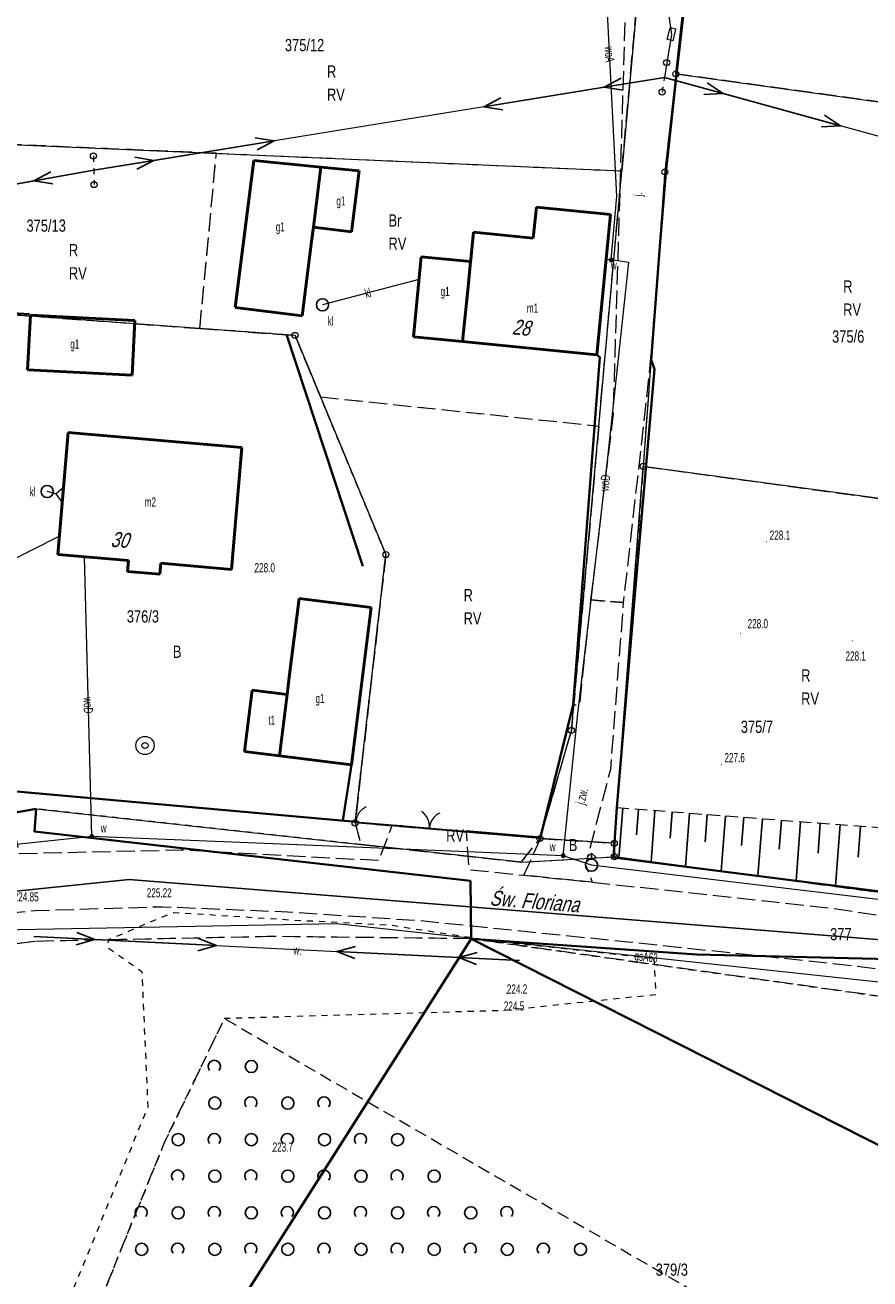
# Model space of a CAD drawing. Header units: metres. Extents: x 6590050 to 6616701, y 5542928 to 5566958.
# Tile 13 of 48: x 6598448 to 6598517, y 5546712 to 5546815. Entities that reach past the tile are written whole.
import ezdxf
from ezdxf.enums import TextEntityAlignment as Align

# ---------------------------------------------------------------- set-up
doc = ezdxf.new("R2010")
doc.units = ezdxf.units.M
doc.header["$MEASUREMENT"] = 0
for name, pattern in [('0.5_0.5', [1, 0.5, -0.5]), ('1.0_0.5', [1.5, 1, -0.5]), ('1.5_0.5', [2, 1.5, -0.5]), ('219-500', [0]), ('egba01_500', [0]), ('egkk-500', [2, 1.5, -0.5]), ('egug-500', [1, 0.5, -0.5]), ('otob_500', [0]), ('otof_500', [0]), ('suep_nn_500', [0]), ('supp_500', [1, 0.5, -0.5])]:
    doc.linetypes.add(name, pattern=pattern)
doc.layers.get('0').update_dxf_attribs({"color": 2, "linetype": 'CONTINUOUS', "lineweight": 5})
for name, color, linetype in [('000 Inne (niezydentyfikowane)', 7, 'CONTINUOUS'), ('202-punkt graniczny', 7, 'CONTINUOUS'), ('203-punkt graniczny', 7, 'CONTINUOUS'), ('209-oznaczenie konturu klasyfikacyjnego', 7, 'CONTINUOUS'), ('210-oznaczenie konturu użytku gruntowego', 7, 'CONTINUOUS'), ('211-numer działki ewidencyjnej', 7, 'CONTINUOUS'), ('217-kontur klasyfikacyjny', 7, 'CONTINUOUS'), ('218-kontur użytku gruntowego', 7, 'CONTINUOUS'), ('219-działka ewidencyjna', 7, 'CONTINUOUS'), ('312-budynek ewidencyjny', 7, 'CONTINUOUS'), ('312-oznaczenie budynku ewidencyjnego-Atr117', 7, 'CONTINUOUS'), ('994-Nazwa ulicy', 7, 'CONTINUOUS'), ('Adres nieruchomości (na budynku)', 7, 'CONTINUOUS'), ('brama', 7, 'CONTINUOUS'), ('furtka', 7, 'CONTINUOUS'), ('Granica arkusza mapy', 7, 'CONTINUOUS'), ('hydrant', 7, 'CONTINUOUS'), ('jezdnia', 7, 'CONTINUOUS'), ('jezdnia-Atr17', 7, 'CONTINUOUS'), ('ogrodzenie trwałe', 7, 'CONTINUOUS'), ('osadnik  szambo', 7, 'CONTINUOUS'), ('osadnik  szambo-Atr17', 7, 'CONTINUOUS'), ('Oś ulicy', 7, 'CONTINUOUS'), ('pikieta naturalna', 7, 'CONTINUOUS'), ('pikieta naturalna-Atr2', 7, 'CONTINUOUS'), ('pikieta sztuczna', 7, 'CONTINUOUS'), ('pikieta sztuczna-Atr2', 7, 'CONTINUOUS'), ('przewód elektroenergetyczny niskiego napięcia', 7, 'CONTINUOUS'), ('przewód elektroenergetyczny podziemny', 7, 'CONTINUOUS'), ('przewód gazowy', 7, 'CONTINUOUS'), ('przewód gazowy-Atr1', 7, 'CONTINUOUS'), ('przewód kanalizacyjny', 7, 'CONTINUOUS'), ('przewód kanalizacyjny-Atr1', 7, 'CONTINUOUS'), ('przewód wodociągowy', 7, 'CONTINUOUS'), ('przewód wodociągowy-Atr1', 7, 'CONTINUOUS'), ('rów melioracyjny (poligon)', 7, 'CONTINUOUS'), ('rów melioracyjny (poligon)-Atr17', 7, 'CONTINUOUS'), ('skarpa nieumocniona', 7, 'CONTINUOUS'), ('studnia zwykła', 7, 'CONTINUOUS'), ('szafa elektroenergetyczna lub kontener', 7, 'CONTINUOUS'), ('słup przewodów napowietrznych', 7, 'CONTINUOUS'), ('zadrzewienie  zakrzewienie', 7, 'CONTINUOUS'), ('zasuwa lub zawór', 7, 'CONTINUOUS'), ('zasuwa lub zawór-Atr17', 7, 'CONTINUOUS')]:
    doc.layers.add(name, color=color, linetype=linetype)
doc.styles.get("Standard").update_dxf_attribs({"font": 'Working1250', "width": 0.75})
doc.linetypes.add('902-500', pattern='A,3.75,0,[1,ksztalty.shx,S=0.5,R=0,X=0,Y=0],3.75', length=7.5)

# ---------------------------------------------------------------- blocks, each defined once
blk = doc.blocks.new('203')
at = {"linetype": 'Continuous', "lineweight": 0}
h = blk.add_hatch(color=0, dxfattribs=at)
edge = h.paths.add_edge_path()
edge.add_arc((0, 0), 0.045, 0, 360)
blk = doc.blocks.new('202')
at = {"color": 0, "linetype": 'Continuous', "lineweight": 0}
blk.add_circle((0, 0), 0.25, dxfattribs=at)
blk = doc.blocks.new('PW01')
at = {"linetype": 'Continuous', "lineweight": 13}
h = blk.add_hatch(color=0, dxfattribs=at)
edge = h.paths.add_edge_path()
edge.add_arc((0, 0), 0.045, 0, 360)
blk = doc.blocks.new('SUWH')
at = {"color": 0, "linetype": 'Continuous'}
for p in [(-0.354, 0.646), (0, 0.5), (0.354, 0.646)]:
    blk.add_line(p, (0, 1), dxfattribs=at)
blk.add_circle((0, 0), 0.5, dxfattribs=at)
blk = doc.blocks.new('US18')
at = {"color": 0, "linetype": 'Continuous', "lineweight": 13}
for p, q in [((-0.5, -0.25), (-0.5, 0.25)), ((-0.5, 0.25), (0.5, 0.25)), ((0.5, -0.25), (0.5, 0.25)), ((-0.5, -0.25), (0.5, -0.25))]:
    blk.add_line(p, q, dxfattribs=at)
blk = doc.blocks.new('SUKM')
at = {"color": 0, "linetype": 'Continuous'}
blk.add_circle((0, 0), 0.5, dxfattribs=at)
blk = doc.blocks.new('US25')
at = {"linetype": 'Continuous', "lineweight": 0}
h = blk.add_hatch(color=0, dxfattribs=at)
edge = h.paths.add_edge_path()
edge.add_arc((0, 0), 0.2, 0, 360)
blk = doc.blocks.new('US13')
at = {"color": 0, "linetype": 'Continuous', "lineweight": 13}
for radius in [0.75, 0.25]:
    blk.add_circle((0, 0), radius, dxfattribs=at)
blk = doc.blocks.new('OTZK1')
at = {"color": 0, "linetype": 'Continuous'}
blk.add_circle((0, 0), 0.5, dxfattribs=at)
blk = doc.blocks.new('OTZK2')
at = {"color": 0, "linetype": 'Continuous'}
blk.add_arc((0, 0), 0.5, 318.85, 221.162, dxfattribs=at)
blk = doc.blocks.new('SM05')
at = {"color": 0, "linetype": 'Continuous', "lineweight": 13}
blk.add_circle((0, 0), 0.25, dxfattribs=at)
blk = doc.blocks.new('SUEP1')
at = {"color": 0, "linetype": 'Continuous'}
for p, q in [((0, 0), (5, 0)), ((5, 0), (3.5, 0.5)), ((5, 0), (3.5, -0.5)), ((5, 0), (15, 0)), ((15, 0), (13.5, 0.5)), ((15, 0), (13.5, -0.5))]:
    blk.add_line(p, q, dxfattribs=at)
blk = doc.blocks.new('OK04')
at = {"color": 0, "linetype": 'Continuous', "lineweight": 0}
blk.add_arc((1.5, 0.001), 1.5, 120, 180, dxfattribs=at)
blk = doc.blocks.new('OK02')
at = {"color": 0, "linetype": 'Continuous', "lineweight": 0}
for centre, start, end in [((-1.5, 0), 0, 60), ((1.5, 0), 120, 180)]:
    blk.add_arc(centre, 1.5, start, end, dxfattribs=at)

msp = doc.modelspace()

# ---------------------------------------------------------------- linework, layer by layer
at = {"layer": '000 Inne (niezydentyfikowane)', "color": 7, "linetype": 'Continuous', "lineweight": 25, "flags": 128}
for points in [[(6598497.08, 5546750.71), (6598496.76, 5546746.59)], [(6598498.36, 5546750.61), (6598498.2, 5546748.52)], [(6598499.72, 5546750.51), (6598499.4, 5546746.26)], [(6598501.13, 5546750.4), (6598500.96, 5546748.24)], [(6598502.56, 5546750.29), (6598502.22, 5546745.9)], [(6598504.01, 5546750.18), (6598503.84, 5546747.95)], [(6598505.5, 5546750.07), (6598505.15, 5546745.53)], [(6598507, 5546749.95), (6598506.83, 5546747.64)], [(6598508.53, 5546749.84), (6598508.17, 5546745.14)], [(6598510.09, 5546749.72), (6598509.91, 5546747.33)], [(6598511.67, 5546749.6), (6598511.3, 5546744.74)], [(6598513.28, 5546749.47), (6598513.1, 5546747.01)], [(6598514.92, 5546749.35), (6598514.54, 5546744.33)], [(6598516.58, 5546749.23), (6598516.39, 5546746.68)]]:
    msp.add_lwpolyline(points, dxfattribs=at)
at = {"layer": '217-kontur klasyfikacyjny', "color": 92, "linetype": 'egkk-500', "lineweight": 18, "flags": 128}
for points in [[(6598497, 5546802.98), (6598498.61, 5546820.91)], [(6598502.5, 5546820.61), (6598501.43, 5546810.94)], [(6598501.43, 5546810.94), (6598500.53, 5546802.9)], [(6598532.47, 5546806.65), (6598501.43, 5546810.94)], [(6598463.74, 5546804.42), (6598439.82, 5546805.45)], [(6598462.38, 5546790.05), (6598463.74, 5546804.42)], [(6598463.74, 5546804.42), (6598497, 5546802.98)], [(6598495.11, 5546782.05), (6598497, 5546802.98)], [(6598500.53, 5546802.9), (6598498.75, 5546778.74)], [(6598447.15, 5546791.17), (6598462.38, 5546790.05)], [(6598462.38, 5546790.05), (6598470.19, 5546789.48)], [(6598470.19, 5546789.48), (6598472.27, 5546784.44)], [(6598472.27, 5546784.44), (6598495.11, 5546782.05)], [(6598472.27, 5546784.44), (6598477.64, 5546771.5)], [(6598495.11, 5546782.05), (6598492.86, 5546757.08)], [(6598498.75, 5546778.74), (6598496.38, 5546747.82)], [(6598498.75, 5546778.74), (6598528.04, 5546774.75)], [(6598477.64, 5546771.5), (6598475.12, 5546749.49)], [(6598492.86, 5546757.08), (6598490.29, 5546748.21)], [(6598490.29, 5546748.21), (6598475.12, 5546749.49)], [(6598475.12, 5546749.49), (6598475.58, 5546747.71)], [(6598475.58, 5546747.71), (6598488.75, 5546746.26)], [(6598488.75, 5546746.26), (6598490.29, 5546748.21)], [(6598490.29, 5546748.21), (6598496.38, 5546747.82)], [(6598496.38, 5546747.82), (6598496.39, 5546746.71)], [(6598496.39, 5546746.71), (6598523.65, 5546743.05)], [(6598448.85, 5546739.77), (6598402.18, 5546733.71)], [(6598468.41, 5546740.17), (6598448.85, 5546739.77)], [(6598484.65, 5546739.99), (6598452.79, 5546689.81)], [(6598484.65, 5546739.99), (6598468.41, 5546740.17)], [(6598555.71, 5546703.98), (6598484.65, 5546739.99)], [(6598518.98, 5546735.15), (6598484.65, 5546739.99)]]:
    msp.add_lwpolyline(points, dxfattribs=at)
at = {"layer": '218-kontur użytku gruntowego', "color": 3, "linetype": 'egug-500', "lineweight": 18, "flags": 128}
for points in [[(6598497, 5546802.98), (6598498.61, 5546820.91)], [(6598502.5, 5546820.61), (6598501.43, 5546810.94)], [(6598501.43, 5546810.94), (6598500.53, 5546802.9)], [(6598532.47, 5546806.65), (6598501.43, 5546810.94)], [(6598463.74, 5546804.42), (6598439.82, 5546805.45)], [(6598462.38, 5546790.05), (6598463.74, 5546804.42)], [(6598463.74, 5546804.42), (6598497, 5546802.98)], [(6598495.11, 5546782.05), (6598497, 5546802.98)], [(6598500.53, 5546802.9), (6598498.75, 5546778.74)], [(6598447.15, 5546791.17), (6598462.38, 5546790.05)], [(6598470.19, 5546789.48), (6598462.38, 5546790.05)], [(6598472.27, 5546784.44), (6598470.19, 5546789.48)], [(6598477.64, 5546771.5), (6598472.27, 5546784.44)], [(6598472.27, 5546784.44), (6598495.11, 5546782.05)], [(6598495.11, 5546782.05), (6598492.86, 5546757.08)], [(6598498.75, 5546778.74), (6598496.38, 5546747.82)], [(6598498.75, 5546778.74), (6598528.04, 5546774.75)], [(6598475.12, 5546749.49), (6598477.64, 5546771.5)], [(6598492.86, 5546757.08), (6598490.29, 5546748.21)], [(6598440.02, 5546749.04), (6598448.95, 5546750.64)], [(6598448.95, 5546750.64), (6598448.82, 5546748.78)], [(6598475.58, 5546747.71), (6598448.95, 5546750.64)], [(6598448.82, 5546748.78), (6598484.58, 5546744.73)], [(6598490.29, 5546748.21), (6598475.12, 5546749.49)], [(6598475.12, 5546749.49), (6598475.58, 5546747.71)], [(6598475.58, 5546747.71), (6598488.75, 5546746.26)], [(6598488.75, 5546746.26), (6598490.29, 5546748.21)], [(6598496.38, 5546747.82), (6598490.29, 5546748.21)], [(6598496.38, 5546747.82), (6598496.39, 5546746.71)], [(6598488.75, 5546746.26), (6598496.39, 5546746.71)], [(6598496.39, 5546746.71), (6598523.65, 5546743.05)], [(6598484.58, 5546744.73), (6598484.63, 5546741.49)], [(6598484.63, 5546741.49), (6598484.65, 5546739.99)], [(6598448.85, 5546739.77), (6598402.18, 5546733.71)], [(6598468.41, 5546740.17), (6598448.85, 5546739.77)], [(6598484.65, 5546739.99), (6598452.79, 5546689.81)], [(6598484.65, 5546739.99), (6598468.41, 5546740.17)], [(6598555.71, 5546703.98), (6598484.65, 5546739.99)], [(6598484.65, 5546739.99), (6598503.16, 5546738.69)], [(6598484.65, 5546739.99), (6598518.98, 5546735.15)], [(6598503.16, 5546738.69), (6598515.16, 5546738.4)], [(6598515.16, 5546738.4), (6598556.26, 5546737.41)]]:
    msp.add_lwpolyline(points, dxfattribs=at)
at = {"layer": '219-działka ewidencyjna', "color": 7, "linetype": '219-500', "lineweight": 18, "flags": 128}
for points in [[(6598501.43, 5546810.94), (6598504.48, 5546838.47)], [(6598498.61, 5546820.91), (6598497, 5546802.98)], [(6598501.43, 5546810.94), (6598500.53, 5546802.9)], [(6598501.43, 5546810.94), (6598532.47, 5546806.65)], [(6598439.82, 5546805.45), (6598497, 5546802.98)], [(6598492.86, 5546757.08), (6598497, 5546802.98)], [(6598500.53, 5546802.9), (6598498.75, 5546778.74)], [(6598470.19, 5546789.48), (6598438.76, 5546791.78)], [(6598470.19, 5546789.48), (6598477.64, 5546771.5)], [(6598496.38, 5546747.82), (6598498.75, 5546778.74)], [(6598528.04, 5546774.75), (6598498.75, 5546778.74)], [(6598475.12, 5546749.49), (6598477.64, 5546771.5)], [(6598490.29, 5546748.21), (6598492.86, 5546757.08)], [(6598448.95, 5546750.64), (6598436.6, 5546748.43)], [(6598448.95, 5546750.64), (6598448.82, 5546748.78)], [(6598448.95, 5546750.64), (6598475.58, 5546747.71)], [(6598484.58, 5546744.73), (6598448.82, 5546748.78)], [(6598490.29, 5546748.21), (6598475.12, 5546749.49)], [(6598488.75, 5546746.26), (6598475.58, 5546747.71)], [(6598496.38, 5546747.82), (6598490.29, 5546748.21)], [(6598496.38, 5546747.82), (6598496.39, 5546746.71)], [(6598488.75, 5546746.26), (6598496.39, 5546746.71)], [(6598523.65, 5546743.05), (6598496.39, 5546746.71)], [(6598484.65, 5546739.99), (6598484.58, 5546744.73)], [(6598452.79, 5546689.81), (6598484.65, 5546739.99)], [(6598503.16, 5546738.69), (6598484.65, 5546739.99)], [(6598484.65, 5546739.99), (6598555.71, 5546703.98)], [(6598503.16, 5546738.69), (6598556.26, 5546737.41)]]:
    msp.add_lwpolyline(points, dxfattribs=at)
at = {"layer": '312-budynek ewidencyjny', "color": 7, "linetype": 'Continuous', "lineweight": 50, "flags": 128}
for points in [[(6598465.28, 5546791.77), (6598466.8, 5546803.82)], [(6598466.8, 5546803.82), (6598472.32, 5546803.28)], [(6598472.32, 5546803.28), (6598471.7, 5546798.36)], [(6598471.7, 5546798.36), (6598472.32, 5546803.28)], [(6598472.32, 5546803.28), (6598475.45, 5546802.97)], [(6598475.45, 5546802.97), (6598474.82, 5546797.97)], [(6598489.74, 5546797.47), (6598489.99, 5546800)], [(6598489.99, 5546800), (6598496.08, 5546799.4)], [(6598496.08, 5546799.4), (6598494.95, 5546787.89)], [(6598471.7, 5546798.36), (6598471.55, 5546797.18)], [(6598474.82, 5546797.97), (6598471.7, 5546798.36)], [(6598471.55, 5546797.18), (6598470.78, 5546791.08)], [(6598484.61, 5546795.7), (6598484.83, 5546797.95)], [(6598484.83, 5546797.95), (6598489.74, 5546797.47)], [(6598479.9, 5546789.37), (6598480.55, 5546795.94)], [(6598480.55, 5546795.94), (6598484.59, 5546795.54)], [(6598484.39, 5546793.46), (6598484.59, 5546795.54)], [(6598484.59, 5546795.54), (6598484.39, 5546793.46)], [(6598484.59, 5546795.54), (6598484.61, 5546795.7)], [(6598483.94, 5546788.97), (6598484.39, 5546793.46)], [(6598484.39, 5546793.46), (6598483.94, 5546788.97)], [(6598448.25, 5546786.65), (6598448.48, 5546791.14)], [(6598448.48, 5546791.14), (6598457.05, 5546790.71)], [(6598470.78, 5546791.08), (6598465.28, 5546791.77)], [(6598457.05, 5546790.71), (6598456.82, 5546786.22)], [(6598483.94, 5546788.97), (6598479.9, 5546789.37)], [(6598494.95, 5546787.89), (6598483.94, 5546788.97)], [(6598456.82, 5546786.22), (6598448.25, 5546786.65)], [(6598450.72, 5546771.52), (6598451.59, 5546781.53)], [(6598451.59, 5546781.53), (6598465.83, 5546780.3)], [(6598465.83, 5546780.3), (6598464.97, 5546770.29)], [(6598456.54, 5546771.02), (6598450.72, 5546771.52)], [(6598456.46, 5546770.12), (6598456.54, 5546771.02)], [(6598459.19, 5546770.79), (6598459.11, 5546769.89)], [(6598464.97, 5546770.29), (6598459.19, 5546770.79)], [(6598459.11, 5546769.89), (6598456.46, 5546770.12)], [(6598469.72, 5546761.45), (6598470.52, 5546767.9)], [(6598470.52, 5546767.9), (6598476.44, 5546767.16)], [(6598476.44, 5546767.16), (6598474.83, 5546754.26)], [(6598469.54, 5546760.01), (6598469.72, 5546761.45)], [(6598466.05, 5546755.36), (6598466.67, 5546760.37)], [(6598466.67, 5546760.37), (6598469.54, 5546760.01)], [(6598468.91, 5546755), (6598469.54, 5546760.01)], [(6598469.54, 5546760.01), (6598468.91, 5546755)], [(6598468.91, 5546755), (6598466.05, 5546755.36)], [(6598474.83, 5546754.26), (6598468.91, 5546755)]]:
    msp.add_lwpolyline(points, dxfattribs=at)
at = {"layer": 'brama', "color": 7, "linetype": 'otob_500', "lineweight": 18, "flags": 128}
msp.add_lwpolyline([(6598478.19, 5546749.34), (6598484.22, 5546748.8)], dxfattribs=at)
at = {"layer": 'furtka', "color": 7, "linetype": 'otof_500', "lineweight": 18, "flags": 128}
msp.add_lwpolyline([(6598475.18, 5546749.57), (6598478.18, 5546749.34)], dxfattribs=at)
at = {"layer": 'Granica arkusza mapy', "color": 94, "linetype": 'egba01_500', "lineweight": 35, "flags": 128}
for points in [[(6598402.93, 5546771.26), (6598402.84, 5546752.33), (6598403.44, 5546744.93), (6598408.45, 5546745), (6598413.22, 5546745.06), (6598419.79, 5546745.15), (6598425.35, 5546745.23), (6598425.3, 5546747.21), (6598436.6, 5546748.43), (6598448.95, 5546750.64), (6598448.82, 5546748.78), (6598484.58, 5546744.73), (6598484.65, 5546739.99), (6598503.16, 5546738.69), (6598556.26, 5546737.41), (6598559.51, 5546737.33), (6598580.22, 5546736.87), (6598619.46, 5546728.09), (6598625.21, 5546726.28), (6598631.8, 5546723.19), (6598657.76, 5546711.28), (6598659.55, 5546710.22), (6598660.11, 5546709.71), (6598663.17, 5546706.96), (6598665.59, 5546703.83), (6598673.26, 5546700.21), (6598673.4, 5546700.14), (6598686.51, 5546692.58), (6598686.67, 5546692.47), (6598699.74, 5546683.89), (6598700.06, 5546681.29), (6598704.45, 5546675.03), (6598709.9, 5546667.04), (6598713.49, 5546663.49), (6598715.81, 5546662.32), (6598721.06, 5546661.97), (6598723.54, 5546662.5), (6598725.76, 5546656.88), (6598728.93, 5546655.42), (6598735.15, 5546655.33), (6598735.28, 5546648.97), (6598738.06, 5546612.75), (6598749.82, 5546581.81), (6598768.84, 5546553.14), (6598774.93, 5546535.66), (6598777.86, 5546520.25), (6598782.3, 5546521.27), (6598782.13, 5546522.43), (6598785.21, 5546523.35), (6598800.17, 5546522.43), (6598814.13, 5546519.78), (6598827.5, 5546517.2), (6598842.07, 5546514.97), (6598856.81, 5546513.4), (6598871.66, 5546512.04), (6598881.55, 5546511.14), (6598884.89, 5546509.45), (6598886.17, 5546508.8), (6598897.83, 5546501.54), (6598935.76, 5546845.75), (6598942.54, 5546901.07), (6598928.23, 5546904.71), (6598914.25, 5546908.39), (6598900.67, 5546911.81), (6598886.64, 5546915.27), (6598873.71, 5546918.44), (6598857.91, 5546922.31), (6598843.28, 5546925.78), (6598830.25, 5546928.98), (6598829.98, 5546927.77), (6598825.5, 5546928.77), (6598789.39, 5546937.46), (6598780.26, 5546939.97), (6598774, 5546940.85), (6598760.25, 5546944.16), (6598743.85, 5546947.84), (6598702.41, 5546958.08), (6598697.19, 5546959.46), (6598666.86, 5546967.19), (6598662.71, 5546968.35), (6598640.32, 5546974.04), (6598621.95, 5546979.01), (6598597.57, 5546984.93), (6598590.54, 5546986.88), (6598574.7, 5546990.88), (6598572.09, 5546991.36), (6598569.57, 5546992.19), (6598569.66, 5546993.64), (6598554.59, 5546999.3), (6598553.92, 5546995.76), (6598541.29, 5546917.71), (6598526.98, 5546918.86), (6598523.6, 5546919.2), (6598516.7, 5546873.63), (6598511.31, 5546837.53), (6598504.48, 5546838.47), (6598491.87, 5546840.2), (6598488.04, 5546840.83), (6598467.08, 5546839.42), (6598477.79, 5546903.86), (6598479.83, 5546916.56), (6598459.77, 5546920.11), (6598457.33, 5546907.05), (6598448.92, 5546871.64), (6598439.59, 5546873.32), (6598451.86, 5546925.53), (6598454.44, 5546936.54), (6598446.75, 5546937.72), (6598449.23, 5546949.01), (6598436.94, 5546951.46), (6598421.84, 5546876.29), (6598409.98, 5546878.19), (6598403.26, 5546836.82), (6598403.04, 5546793.2), (6598403, 5546785.03), (6598402.97, 5546778.61)], [(6598401.77, 5546503.76), (6598405.69, 5546500.5), (6598410.15, 5546502.25), (6598420.01, 5546506.1), (6598422.15, 5546502.83), (6598424.8, 5546500.13), (6598444.46, 5546501.7), (6598474.28, 5546533.99), (6598488.18, 5546527.82), (6598494.18, 5546525.15), (6598501.73, 5546521.8), (6598514.64, 5546506.55), (6598560.33, 5546580.15), (6598567.18, 5546578.88), (6598581.11, 5546589.98), (6598598.89, 5546617.17), (6598617.99, 5546628.34), (6598618.2, 5546651.1), (6598584.73, 5546671.72), (6598576.51, 5546683.67), (6598567.87, 5546696.21), (6598566.18, 5546698.67), (6598555.71, 5546703.98), (6598484.65, 5546739.99), (6598452.79, 5546689.81), (6598434.7, 5546661.32), (6598408.95, 5546623.91), (6598410.04, 5546609.49), (6598427.13, 5546588.5), (6598428.51, 5546586.8), (6598442.7, 5546579.52), (6598456.34, 5546572.53), (6598415.79, 5546514.91), (6598402.02, 5546509.67), (6598404.32, 5546507.62), (6598406.57, 5546505.57)]]:
    msp.add_lwpolyline(points, close=True, dxfattribs=at)
at = {"layer": 'jezdnia', "color": 7, "linetype": '1.5_0.5', "lineweight": 18, "flags": 128}
for points in [[(6598494.47, 5546767.78), (6598496.31, 5546783.04), (6598497.37, 5546818.42), (6598502.3, 5546818.08), (6598500.52, 5546802.9), (6598500.07, 5546796.7), (6598499.47, 5546788.95), (6598499.2, 5546785.95), (6598497.12, 5546767.56)], [(6598490.36, 5546748.25), (6598493, 5546759.18), (6598493.55, 5546759.2), (6598494.47, 5546767.78), (6598497.12, 5546767.56), (6598496.06, 5546753.86), (6598494.02, 5546746.07), (6598494.58, 5546744.63), (6598488.96, 5546745.2)], [(6598291.09, 5546711.93), (6598293.34, 5546712.66), (6598295.74, 5546713.62), (6598305.82, 5546719.1), (6598305.79, 5546721.36), (6598310.47, 5546724.1), (6598311.96, 5546722.32), (6598318.56, 5546725.06), (6598318.88, 5546728.5), (6598323.66, 5546729.81), (6598324.77, 5546727.26), (6598345.85, 5546733.46), (6598363.75, 5546737.24), (6598364.35, 5546741.06), (6598368.84, 5546741.8), (6598370.16, 5546738.08), (6598374.51, 5546738.68), (6598380.85, 5546745.44), (6598383.92, 5546744.38), (6598383.15, 5546739.5), (6598402.86, 5546741.28), (6598437.76, 5546745.73), (6598441.02, 5546752.02), (6598446.45, 5546752.14), (6598447.57, 5546746.98), (6598460.85, 5546747.28), (6598477.08, 5546746.42), (6598478.19, 5546749.34), (6598484.22, 5546748.8), (6598484.46, 5546745.66), (6598488.96, 5546745.2), (6598494.58, 5546744.63), (6598509.52, 5546743.01), (6598514.28, 5546742.49), (6598521.16, 5546741.47), (6598523.54, 5546741.24), (6598531.71, 5546740.09), (6598531.07, 5546751.26), (6598535.55, 5546750.36), (6598539.92, 5546749.33), (6598537.98, 5546739.45), (6598552.77, 5546737.86), (6598559.09, 5546737.17), (6598565.02, 5546736.48), (6598572.97, 5546735.81), (6598580.67, 5546735.05), (6598591.6, 5546733.63), (6598593.98, 5546735.55), (6598596.98, 5546738.5), (6598600.44, 5546735.31), (6598598.65, 5546732.17), (6598608, 5546729.84), (6598621.87, 5546726.01), (6598625.4, 5546724.84), (6598627.06, 5546727.51), (6598630.31, 5546726.12), (6598630.89, 5546722.81), (6598637.06, 5546719.82), (6598645.86, 5546715.45), (6598652.12, 5546711.97), (6598653.2, 5546712.66), (6598656.33, 5546711.66), (6598657.6, 5546711.15), (6598659.54, 5546710.09), (6598663.08, 5546707.05), (6598662.56, 5546705.34), (6598665.43, 5546703.41), (6598672.11, 5546699.89), (6598673.28, 5546700.21), (6598679.18, 5546697), (6598683.27, 5546694.52), (6598686.44, 5546692.65), (6598686, 5546691.52), (6598693.71, 5546685.22), (6598698.31, 5546680.35), (6598704.25, 5546673.7), (6598706.65, 5546670.4), (6598710.17, 5546665.7), (6598714.02, 5546662.43), (6598718.92, 5546660.51), (6598723.03, 5546660.42), (6598729.6, 5546660.94), (6598735.35, 5546662.17), (6598739.77, 5546664.38), (6598741.99, 5546666.94), (6598744.49, 5546671.55), (6598745.86, 5546680.44), (6598747.61, 5546702.72), (6598751.56, 5546701.87), (6598749.76, 5546680.33), (6598748.88, 5546673.75), (6598746.6, 5546659.18), (6598739.25, 5546654.38), (6598732.66, 5546655.31), (6598719.48, 5546655.24), (6598718.82, 5546655.52), (6598713.6, 5546657.38), (6598707.08, 5546661.9), (6598701.92, 5546667.4), (6598696.22, 5546674.71), (6598689.9, 5546681.54), (6598675.65, 5546691.94), (6598660.49, 5546701.57), (6598652.14, 5546707.42), (6598643.72, 5546711.95), (6598634.39, 5546716.19), (6598626.4, 5546719.32), (6598614.85, 5546722.85), (6598604.49, 5546725.66), (6598590.59, 5546728.4), (6598580.02, 5546730.1), (6598572.26, 5546731.15), (6598564.05, 5546732.04), (6598555.31, 5546733.27), (6598536.88, 5546735.66), (6598520.74, 5546737.19), (6598513.36, 5546738.04), (6598509.04, 5546738.49), (6598497.49, 5546739.71), (6598480.43, 5546741.45), (6598469.58, 5546742.17), (6598459.32, 5546742.59), (6598448.87, 5546742.27), (6598440.17, 5546741.51), (6598430.11, 5546740.04), (6598413.49, 5546737.6), (6598401.77, 5546736.51), (6598391.68, 5546735.64), (6598381.1, 5546734.8), (6598371.81, 5546733.63), (6598360.64, 5546731.93), (6598352.87, 5546730.22), (6598340.04, 5546726.9), (6598326.4, 5546722.75), (6598313.92, 5546717.69), (6598294.1, 5546707.33)]]:
    msp.add_lwpolyline(points, close=True, dxfattribs=at)
at = {"layer": 'ogrodzenie trwałe', "color": 7, "linetype": '902-500', "lineweight": 35, "flags": 128}
for points in [[(6598500.13, 5546796.77), (6598500.6, 5546802.83), (6598501.49, 5546810.88), (6598502.3, 5546818.08)], [(6598500.13, 5546796.77), (6598499.42, 5546787.47), (6598499.67, 5546786.7)], [(6598438.64, 5546791.79), (6598448.41, 5546791.22)], [(6598475.75, 5546770.56), (6598469.5, 5546789.55)], [(6598495.2, 5546787.71), (6598494.95, 5546787.89)], [(6598490.29, 5546748.21), (6598493, 5546759.18), (6598495.2, 5546787.71)], [(6598499.67, 5546786.7), (6598498, 5546767.58), (6598496.58, 5546750.75), (6598496.32, 5546746.65), (6598509.37, 5546744.99), (6598523.61, 5546743.18), (6598524.77, 5546748.62), (6598525.72, 5546754.62)], [(6598474.83, 5546754.26), (6598474.1, 5546749.7)], [(6598446.45, 5546752.14), (6598475.18, 5546749.57)], [(6598490.33, 5546748.28), (6598484.22, 5546748.8)]]:
    msp.add_lwpolyline(points, dxfattribs=at)
at = {"layer": 'Oś ulicy', "color": 5, "linetype": 'Continuous', "lineweight": 25, "flags": 128}
msp.add_lwpolyline([(6598277.41, 5546703.71), (6598324.06, 5546724.6), (6598371.24, 5546736.05), (6598456.58, 5546744.85), (6598523.4, 5546739.49), (6598576.83, 5546732.39), (6598620.78, 5546724.14), (6598645.8, 5546713.07), (6598677.12, 5546694.04), (6598697.31, 5546678.03), (6598710, 5546661.39), (6598718.06, 5546657.9), (6598738.42, 5546651.82), (6598746.62, 5546682.36), (6598758.01, 5546805.57), (6598776.59, 5546944.83)], dxfattribs=at)
at = {"layer": 'przewód elektroenergetyczny niskiego napięcia', "color": 1, "linetype": 'suep_nn_500', "lineweight": 18, "flags": 128}
for points in [[(6598500.49, 5546810.65), (6598453.68, 5546803.04)], [(6598533.74, 5546801.5), (6598500.49, 5546810.65)], [(6598453.68, 5546803.04), (6598416.85, 5546796.44)], [(6598416.85, 5546796.44), (6598453.68, 5546803.04)], [(6598448.76, 5546740.16), (6598488.61, 5546738.2)]]:
    msp.add_lwpolyline(points, dxfattribs=at)
at = {"layer": 'przewód elektroenergetyczny podziemny', "color": 1, "linetype": 'Continuous', "lineweight": 18, "flags": 128}
msp.add_lwpolyline([(6598490.12, 5546833.68), (6598490.71, 5546835.14), (6598498.24, 5546833.81), (6598501.08, 5546814.18), (6598500.68, 5546811.85), (6598500.49, 5546810.65)], dxfattribs=at)
at = {"layer": 'przewód gazowy', "color": 52, "linetype": 'Continuous', "lineweight": 18, "flags": 128}
for points in [[(6598437.34, 5546740.56), (6598437.19, 5546747.39), (6598440.45, 5546751.2), (6598442.5, 5546768.8), (6598450.85, 5546773)], [(6598372.27, 5546732.52), (6598405.59, 5546736.03), (6598437.34, 5546740.56), (6598473.6, 5546741.23), (6598551.36, 5546732.87)]]:
    msp.add_lwpolyline(points, dxfattribs=at)
at = {"layer": 'przewód kanalizacyjny', "color": 34, "linetype": 'Continuous', "lineweight": 18, "flags": 128}
for points in [[(6598480.36, 5546794.06), (6598472.44, 5546791.99)], [(6598450.59, 5546776.49), (6598449.86, 5546776.68)], [(6598451.2, 5546777), (6598450.59, 5546776.49)], [(6598451.09, 5546775.81), (6598450.59, 5546776.49)]]:
    msp.add_lwpolyline(points, dxfattribs=at)
at = {"layer": 'przewód wodociągowy', "color": 5, "linetype": 'Continuous', "lineweight": 18, "flags": 128}
for points in [[(6598496.12, 5546795.67), (6598496.59, 5546800.9), (6598495.41, 5546824.03), (6598493.47, 5546824.4)], [(6598492.19, 5546746.8), (6598493.4, 5546758.47), (6598495.82, 5546779.2), (6598497.57, 5546795.46), (6598496.12, 5546795.67)], [(6598496.12, 5546795.67), (6598495.72, 5546795.71)], [(6598453.52, 5546748.38), (6598452.91, 5546771.33)], [(6598696.33, 5546670.97), (6598691.83, 5546678.69), (6598680.56, 5546687.95), (6598657.4, 5546702.81), (6598641.45, 5546711.54), (6598631.11, 5546716.47), (6598613.22, 5546722.53), (6598592.02, 5546727.94), (6598575.97, 5546730.12), (6598551.95, 5546733.17), (6598536.73, 5546734.8), (6598537.47, 5546740.73), (6598523.29, 5546742.58), (6598494.52, 5546746.02), (6598492.19, 5546746.8), (6598473.76, 5546747.56), (6598453.52, 5546748.38), (6598414.71, 5546744.27), (6598383.82, 5546742.04), (6598374.87, 5546741.49), (6598364.62, 5546739.1), (6598346.17, 5546734.02), (6598312.98, 5546724), (6598278.04, 5546736.76)]]:
    msp.add_lwpolyline(points, dxfattribs=at)
at = {"layer": 'rów melioracyjny (poligon)', "color": 7, "linetype": '0.5_0.5', "lineweight": 18, "flags": 128}
msp.add_lwpolyline([(6598499.62, 5546738.39), (6598499.78, 5546735.39), (6598487.32, 5546734.09), (6598464.4, 5546733.44), (6598459.47, 5546723.26), (6598453.54, 5546708.6), (6598442.54, 5546693.21), (6598432.52, 5546683.48), (6598425.32, 5546679.49), (6598424.91, 5546680.37), (6598424.55, 5546681.3), (6598430.75, 5546684.66), (6598440.18, 5546694.22), (6598450.44, 5546708.5), (6598452.08, 5546711.4), (6598458.14, 5546726.21), (6598457.65, 5546737.25), (6598454.81, 5546739.24), (6598454.92, 5546739.94), (6598460.24, 5546742.15), (6598469.8, 5546741.54), (6598478.01, 5546741.11), (6598486.69, 5546739.78)], close=True, dxfattribs=at)
at = {"layer": 'skarpa nieumocniona', "color": 7, "linetype": '1.0_0.5', "lineweight": 18, "flags": 128}
msp.add_lwpolyline([(6598496.58, 5546750.75), (6598513.07, 5546749.49), (6598524.77, 5546748.62), (6598523.61, 5546743.18), (6598509.37, 5546744.99), (6598496.32, 5546746.65)], close=True, dxfattribs=at)
msp.add_lwpolyline([(6598496.58, 5546750.75), (6598513.07, 5546749.49), (6598524.77, 5546748.62), (6598523.61, 5546743.18), (6598509.37, 5546744.99), (6598496.32, 5546746.65)], close=True, dxfattribs=at)
at = {"layer": 'słup przewodów napowietrznych', "color": 7, "linetype": 'supp_500', "lineweight": 18, "flags": 128}
for points in [[(6598500.68, 5546811.85), (6598500.3, 5546809.44)], [(6598453.65, 5546804.21), (6598453.71, 5546801.86)]]:
    msp.add_lwpolyline(points, dxfattribs=at)
at = {"layer": 'zadrzewienie  zakrzewienie', "color": 7, "linetype": '1.0_0.5', "lineweight": 18, "flags": 128}
msp.add_lwpolyline([(6598555.65, 5546705.15), (6598558.41, 5546701.64), (6598547.54, 5546690.85), (6598515.09, 5546692.61), (6598511.94, 5546692.78), (6598508.78, 5546693.5), (6598500.07, 5546693.64), (6598452.52, 5546683.39), (6598451.78, 5546674.46), (6598442.87, 5546661.76), (6598430.2, 5546658.26), (6598418.43, 5546629.68), (6598398.87, 5546628.42), (6598385.57, 5546632.5), (6598377.52, 5546652.77), (6598388.36, 5546658.69), (6598402.81, 5546666.7), (6598405.25, 5546668.16), (6598417.4, 5546675.39), (6598423.08, 5546678.26), (6598425.32, 5546679.49), (6598432.52, 5546683.48), (6598442.54, 5546693.21), (6598453.54, 5546708.6), (6598459.47, 5546723.26), (6598464.4, 5546733.44), (6598504.8, 5546709.96), (6598504.84, 5546701.96), (6598549.66, 5546698.48)], close=True, dxfattribs=at)

# ---------------------------------------------------------------- block references
at = {"layer": '202-punkt graniczny', "color": 7, "linetype": 'Continuous', "lineweight": 18}
for p in [(6598501.43, 5546810.94), (6598500.53, 5546802.9), (6598470.19, 5546789.48), (6598498.75, 5546778.74), (6598477.64, 5546771.5), (6598492.86, 5546757.08), (6598475.12, 5546749.49), (6598490.29, 5546748.21), (6598496.38, 5546747.82), (6598496.39, 5546746.71)]:
    msp.add_blockref('202', p, dxfattribs=at)
at = {"layer": '203-punkt graniczny', "color": 7, "linetype": 'Continuous', "lineweight": 18}
for p in [(6598497, 5546802.98), (6598448.95, 5546750.64), (6598448.82, 5546748.78), (6598475.58, 5546747.71), (6598488.75, 5546746.26), (6598484.58, 5546744.73), (6598484.65, 5546739.99), (6598503.16, 5546738.69)]:
    msp.add_blockref('203', p, dxfattribs=at)
at = {"layer": 'brama', "color": 7, "linetype": 'Continuous', "lineweight": 18, "rotation": 354.883}
msp.add_blockref('OK02', (6598481.205, 5546749.07), dxfattribs=at)
at = {"layer": 'furtka', "color": 7, "linetype": 'Continuous', "lineweight": 18, "rotation": 355.616}
msp.add_blockref('OK04', (6598475.18, 5546749.57), dxfattribs=at)
at = {"layer": 'hydrant', "color": 5, "linetype": 'Continuous', "lineweight": 18}
msp.add_blockref('SUWH', (6598494.52, 5546746.02), dxfattribs=at)
at = {"layer": 'osadnik  szambo', "color": 34, "linetype": 'Continuous', "lineweight": 18}
for p in [(6598472.44, 5546791.99), (6598449.86, 5546776.68)]:
    msp.add_blockref('SUKM', p, dxfattribs=at)
at = {"layer": 'pikieta naturalna', "color": 7, "linetype": 'Continuous', "lineweight": 13}
for p in [(6598508.86, 5546772.56), (6598466.87, 5546770.05), (6598506.74, 5546765.04), (6598515.91, 5546764.42), (6598505.18, 5546754.27), (6598487.57, 5546735.49), (6598487.32, 5546734.09), (6598468.35, 5546722.52)]:
    msp.add_blockref('PW01', p, dxfattribs=at)
at = {"layer": 'pikieta sztuczna', "color": 7, "linetype": 'Continuous', "lineweight": 13}
msp.add_blockref('PW01', (6598458.72, 5546742.63), dxfattribs=at)
at = {"layer": 'przewód elektroenergetyczny niskiego napięcia', "color": 1, "linetype": 'Continuous', "lineweight": 18}
for p, rotation in [((6598500.49, 5546810.65), 189.234), ((6598500.49, 5546810.65), 344.614), ((6598453.68, 5546803.04), 9.234000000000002), ((6598453.68, 5546803.04), 190.16), ((6598448.76, 5546740.16), 357.184), ((6598488.61, 5546738.2), 177.184)]:
    msp.add_blockref('SUEP1', p, dxfattribs=dict(at, rotation=rotation))
at = {"layer": 'studnia zwykła', "color": 5, "linetype": 'Continuous', "lineweight": 18}
msp.add_blockref('US13', (6598457.88, 5546755.84), dxfattribs=at)
at = {"layer": 'szafa elektroenergetyczna lub kontener', "color": 1, "linetype": 'Continuous', "lineweight": 18, "rotation": 76.321}
msp.add_blockref('US18', (6598501.08, 5546814.18), dxfattribs=at)
at = {"layer": 'słup przewodów napowietrznych', "color": 7, "linetype": 'Continuous', "lineweight": 18}
for p in [(6598500.68, 5546811.85), (6598500.3, 5546809.44), (6598453.65, 5546804.21), (6598453.71, 5546801.86)]:
    msp.add_blockref('SM05', p, dxfattribs=at)
at = {"layer": 'zadrzewienie  zakrzewienie', "color": 7, "linetype": 'Continuous', "lineweight": 18}
for name, p in [('OTZK2', (6598463.564, 5546729.517)), ('OTZK1', (6598466.606, 5546729.506)), ('OTZK2', (6598466.564, 5546726.517)), ('OTZK2', (6598472.564, 5546726.517)), ('OTZK1', (6598463.606, 5546726.506)), ('OTZK1', (6598469.606, 5546726.506)), ('OTZK1', (6598460.606, 5546723.506)), ('OTZK2', (6598463.564, 5546723.517)), ('OTZK1', (6598466.606, 5546723.506)), ('OTZK2', (6598469.564, 5546723.517)), ('OTZK1', (6598472.606, 5546723.506)), ('OTZK2', (6598475.564, 5546723.517)), ('OTZK1', (6598478.606, 5546723.506)), ('OTZK2', (6598460.564, 5546720.517)), ('OTZK1', (6598463.606, 5546720.506)), ('OTZK2', (6598466.564, 5546720.517)), ('OTZK1', (6598469.606, 5546720.506)), ('OTZK2', (6598472.564, 5546720.517)), ('OTZK1', (6598475.606, 5546720.506)), ('OTZK2', (6598478.564, 5546720.517)), ('OTZK1', (6598481.606, 5546720.506)), ('OTZK2', (6598457.564, 5546717.517)), ('OTZK1', (6598460.606, 5546717.506)), ('OTZK2', (6598463.564, 5546717.517)), ('OTZK1', (6598466.606, 5546717.506)), ('OTZK2', (6598469.564, 5546717.517)), ('OTZK1', (6598472.606, 5546717.506)), ('OTZK2', (6598475.564, 5546717.517)), ('OTZK1', (6598478.606, 5546717.506)), ('OTZK2', (6598481.564, 5546717.517)), ('OTZK1', (6598484.606, 5546717.506)), ('OTZK2', (6598487.564, 5546717.517)), ('OTZK1', (6598457.606, 5546714.506)), ('OTZK2', (6598460.564, 5546714.517)), ('OTZK1', (6598463.606, 5546714.506)), ('OTZK2', (6598466.564, 5546714.517)), ('OTZK1', (6598469.606, 5546714.506)), ('OTZK2', (6598472.564, 5546714.517)), ('OTZK1', (6598475.606, 5546714.506)), ('OTZK2', (6598478.564, 5546714.517)), ('OTZK1', (6598481.606, 5546714.506)), ('OTZK2', (6598484.564, 5546714.517)), ('OTZK1', (6598487.606, 5546714.506)), ('OTZK2', (6598490.564, 5546714.517)), ('OTZK1', (6598493.606, 5546714.506))]:
    msp.add_blockref(name, p, dxfattribs=at)
at = {"layer": 'zasuwa lub zawór', "color": 5, "linetype": 'Continuous', "lineweight": 18}
for p in [(6598496.12, 5546795.67), (6598453.52, 5546748.38), (6598492.19, 5546746.8)]:
    msp.add_blockref('US25', p, dxfattribs=at)

# ---------------------------------------------------------------- texts
at = {"layer": '209-oznaczenie konturu klasyfikacyjnego', "color": 92, "linetype": 'Continuous', "lineweight": 18, "width": 0.79}
for p in [(6598472.81, 5546809.73), (6598477.86, 5546797.51), (6598451.64, 5546795.08), (6598515.16, 5546792.1), (6598484.02, 5546766.77), (6598511.71, 5546760.19)]:
    msp.add_text('RV', height=1, dxfattribs=at).set_placement(p, align=Align.TOP_LEFT)
msp.add_text('RV', height=1, dxfattribs=at).set_placement((6598482.59, 5546747.96))
at = {"layer": '210-oznaczenie konturu użytku gruntowego', "color": 3, "linetype": 'Continuous', "lineweight": 18, "width": 0.79}
for s, p in [('R', (6598472.81, 5546810.63)), ('Br', (6598477.86, 5546798.41)), ('R', (6598451.64, 5546795.98)), ('R', (6598515.16, 5546793)), ('R', (6598484.02, 5546767.67)), ('B', (6598460.17, 5546763.03)), ('R', (6598511.71, 5546761.09)), ('R', (6598482.59, 5546747.96)), ('B', (6598492.65, 5546747.18))]:
    msp.add_text(s, height=1, dxfattribs=at).set_placement(p)
at = {"layer": '211-numer działki ewidencyjnej', "color": 7, "linetype": 'Continuous', "lineweight": 18, "width": 0.79}
for s, p in [('375/12', (6598469.36, 5546812.8)), ('375/13', (6598448.16, 5546797.99)), ('375/6', (6598514.25, 5546788.89)), ('376/3', (6598456.39, 5546765.93)), ('375/7', (6598506.76, 5546756.87))]:
    msp.add_text(s, height=1, dxfattribs=at).set_placement(p)
for s, p in [('377', (6598514.09, 5546740.86)), ('379/3', (6598499.78, 5546713.34))]:
    msp.add_text(s, height=1, dxfattribs=at).set_placement(p, align=Align.TOP_LEFT)
at = {"layer": '312-oznaczenie budynku ewidencyjnego-Atr117', "color": 7, "width": 0.667}
for s, p in [('g1', (6598473.58, 5546800.14)), ('g1', (6598468.61, 5546798.01)), ('g1', (6598482.13, 5546792.72)), ('m1', (6598489.21, 5546791.35)), ('g1', (6598451.75, 5546788.4)), ('m2', (6598457.86, 5546775.44)), ('g1', (6598471.87, 5546759.33)), ('t1', (6598468, 5546757.55))]:
    msp.add_text(s, height=0.75, dxfattribs=at).set_placement(p)
at = {"layer": '994-Nazwa ulicy', "color": 7, "linetype": 'Continuous', "lineweight": 25, "oblique": 15, "width": 0.79}
msp.add_text('Św. Floriana', height=1.25, rotation=355.417, dxfattribs=at).set_placement((6598486.14, 5546742.73))
at = {"layer": 'Adres nieruchomości (na budynku)', "color": 7, "linetype": 'Continuous', "lineweight": 25, "oblique": 15, "width": 0.79}
for s, rotation, p in [('28', 354.397, (6598488.69, 5546789.51)), ('30', 355.091, (6598455.76, 5546772.09))]:
    msp.add_text(s, height=1.25, rotation=rotation, dxfattribs=at).set_placement(p, align=Align.CENTER)
at = {"layer": 'jezdnia-Atr17', "color": 7, "width": 0.667}
for s, rotation, p in [('j.', 85.565, (6598498.67, 5546800.87)), ('j.zw.', 75.325, (6598493.92, 5546750.94))]:
    msp.add_text(s, height=0.75, rotation=rotation, dxfattribs=at).set_placement(p)
at = {"layer": 'osadnik  szambo-Atr17', "color": 34, "width": 0.667}
for p in [(6598472.87, 5546790.29), (6598448.42, 5546776.27)]:
    msp.add_text('kl', height=0.75, dxfattribs=at).set_placement(p)
at = {"layer": 'pikieta naturalna-Atr2', "color": 7, "width": 0.667}
for s, p in [('228.1', (6598509.13, 5546772.72)), ('228.0', (6598466.87, 5546770.05)), ('228.0', (6598507.32, 5546765.46)), ('228.1', (6598515.35, 5546762.81)), ('227.6', (6598505.42, 5546754.47)), ('224.2', (6598487.57, 5546735.49)), ('224.5', (6598487.32, 5546734.09)), ('223.7', (6598468.35, 5546722.52))]:
    msp.add_text(s, height=0.75, dxfattribs=at).set_placement(p)
at = {"layer": 'pikieta sztuczna-Atr2', "color": 7, "width": 0.667}
for s, p in [('224.85', (6598447.11, 5546743.05)), ('225.22', (6598458.03, 5546743.38))]:
    msp.add_text(s, height=0.75, dxfattribs=at).set_placement(p)
at = {"layer": 'przewód gazowy-Atr1', "color": 52, "width": 0.667}
msp.add_text('gsA63', height=0.75, rotation=353.863, dxfattribs=at).set_placement((6598498.05, 5546738.6), align=Align.MIDDLE_LEFT)
at = {"layer": 'przewód kanalizacyjny-Atr1', "color": 34, "width": 0.667}
msp.add_text('kl', height=0.75, rotation=14.665, dxfattribs=at).set_placement((6598475.93, 5546792.9), align=Align.MIDDLE_LEFT)
at = {"layer": 'przewód wodociągowy-Atr1', "color": 5, "width": 0.667}
for s, rotation, p in [('woA', 272.92, (6598495.96, 5546813.19)), ('woD', 83.341, (6598495.53, 5546776.72)), ('woD', 271.529, (6598453.21, 5546759.81))]:
    msp.add_text(s, height=0.75, rotation=rotation, dxfattribs=at).set_placement(p, align=Align.MIDDLE_LEFT)
at = {"layer": 'rów melioracyjny (poligon)-Atr17', "color": 7, "width": 0.667}
msp.add_text('w.', height=0.75, rotation=357.001, dxfattribs=at).set_placement((6598470.04, 5546738.69))
at = {"layer": 'zasuwa lub zawór-Atr17', "color": 5, "width": 0.667}
for p in [(6598496.1, 5546794.88), (6598454.25, 5546748.7), (6598491.08, 5546747.16)]:
    msp.add_text('w', height=0.75, dxfattribs=at).set_placement(p)

doc.saveas('drawing.dxf')
